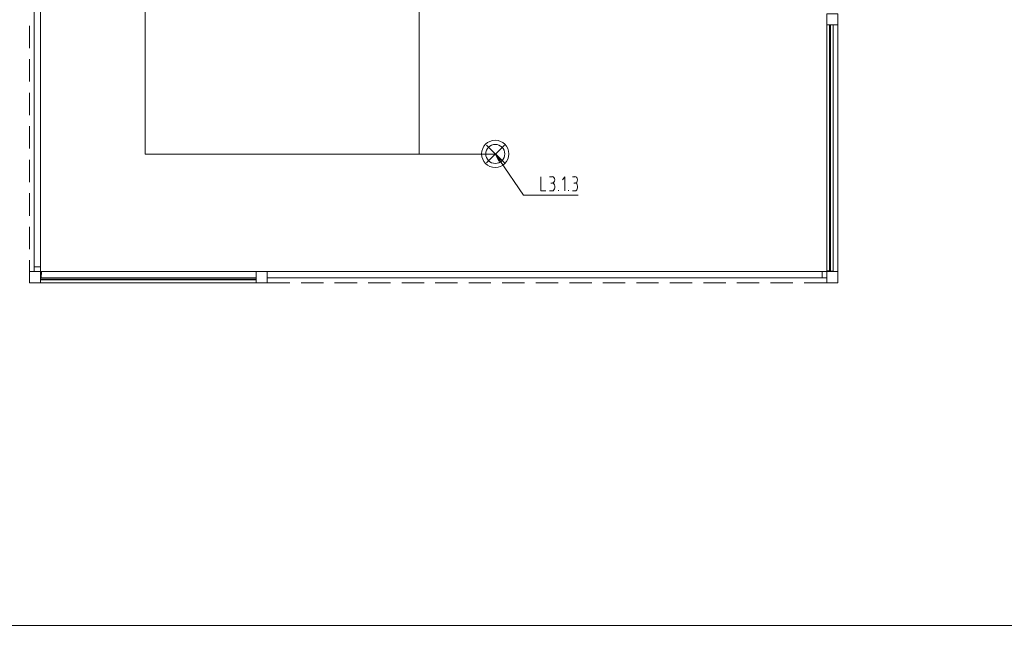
# Model space of a CAD drawing. Header units: millimetres. Extents: x 352 to 350573, y -22 to 37733.
# Tile 117 of 214: x 89456 to 101876, y 347 to 7988. Entities that reach past the tile are written whole.
import ezdxf

# ---------------------------------------------------------------- set-up
doc = ezdxf.new("R2010")
doc.units = ezdxf.units.MM
doc.layers.add('PDF _0', color=1, linetype='Continuous')
doc.layers.add('PDF _PDF_Geometry', color=7, linetype='Continuous')
for name, color, linetype, true_color in [('PDF _PD-Lighting', 7, 'Continuous', 0xb80000), ('PDF _PD-Lighting Text', 7, 'Continuous', 0xb80000), ('PDF$_83$new_ifc_RVT-1-В_Этаж$02_Сводный$A-COLS', 7, 'Continuous', 0xdcdcdc), ('PDF$_83$new_ifc_RVT-1-В_Этаж$02_Сводный$A-DETL-MBND', 7, 'Continuous', 0xbababa), ('PDF$_83$new_ifc_RVT-1-В_Этаж$02_Сводный$A-FLOR-HRAL', 7, 'Continuous', 0xbababa), ('PDF$_83$new_ifc_RVT-1-В_Этаж$02_Сводный$A-GENM', 7, 'Continuous', 0xdd6e6e), ('PDF$_83$new_ifc_RVT-1-В_Этаж$02_Сводный$A-PART', 7, 'Continuous', 0xbababa), ('PDF$_83$new_ifc_RVT-1-В_Этаж$02_Сводный$A-WALL', 7, 'Continuous', 0xdcdcdc)]:
    doc.layers.add(name, color=color, linetype=linetype, true_color=true_color)

msp = doc.modelspace()

# ---------------------------------------------------------------- linework, layer by layer
at = {"layer": 'PDF _0', "color": 12, "lineweight": 0, "true_color": 0xb80000}
msp.add_lwpolyline([(95513, 6211), (95809, 5776), (96008, 5776), (96499, 5776)], dxfattribs=at)
at = {"layer": 'PDF _PD-Lighting', "lineweight": 0}
for points in [[(91037, 12376), (91037, 6293), (95457, 6293), (94496, 6293), (94496, 8606)], [(95344, 6182), (95571, 6406)], [(95344, 6406), (95571, 6182)]]:
    msp.add_lwpolyline(points, dxfattribs=at)
for radius in [172, 120]:
    msp.add_circle((95455, 6294), radius, dxfattribs=at)
at = {"layer": 'PDF _PD-Lighting Text', "lineweight": 0}
msp.add_lwpolyline([(95499, 6201), (95457, 6293), (95527, 6221)], close=True, dxfattribs=at)
for points in [[(95457, 6293), (95513, 6211)], [(96028, 6006), (96028, 5827), (96092, 5827)], [(96139, 6006), (96173, 6006)], [(96332, 5827), (96332, 6006), (96301, 5967)], [(96428, 6006), (96460, 6006)], [(96173, 5927), (96157, 5927)], [(96205, 5887), (96205, 5867)], [(96460, 5927), (96444, 5927)], [(96492, 5887), (96492, 5867)], [(96173, 5827), (96139, 5827)], [(96253, 5827), (96253, 5837)], [(96380, 5827), (96380, 5837)], [(96460, 5827), (96428, 5827)]]:
    msp.add_lwpolyline(points, dxfattribs=at)
for points in [[(96205, 5968), (96205, 5990), (96190, 6008), (96172, 6008)], [(96172, 5927), (96190, 5927), (96205, 5945), (96205, 5968)], [(96492, 5968), (96492, 5990), (96477, 6008), (96459, 6008)], [(96459, 5927), (96477, 5927), (96492, 5945), (96492, 5968)], [(96205, 5888), (96205, 5911), (96190, 5929), (96172, 5929)], [(96172, 5827), (96190, 5827), (96205, 5846), (96205, 5868)], [(96492, 5888), (96492, 5911), (96477, 5929), (96459, 5929)], [(96459, 5827), (96477, 5827), (96492, 5846), (96492, 5868)]]:
    msp.add_open_spline(points, degree=3, dxfattribs=at)
at = {"layer": 'PDF _PDF_Geometry', "lineweight": 0}
msp.add_lwpolyline([(83472, 347), (121277, 347), (121277, 27587), (83472, 27587), (83472, 347), (82675, 347), (82675, 5995), (83472, 5995), (82476, 5995), (82476, 10313), (83472, 10313)], dxfattribs=at)
at = {"layer": 'PDF$_83$new_ifc_RVT-1-В_Этаж$02_Сводный$A-COLS', "lineweight": 0}
for points in [[(99636, 8061), (99636, 7922), (99776, 7922), (99776, 8061)], [(89718, 4809), (89579, 4809), (89579, 4670), (89718, 4670)], [(92577, 4809), (92438, 4809), (92438, 4670), (92577, 4670)], [(99636, 4809), (99636, 4670), (99776, 4670), (99776, 4809)]]:
    msp.add_lwpolyline(points, close=True, dxfattribs=at)
at = {"layer": 'PDF$_83$new_ifc_RVT-1-В_Этаж$02_Сводный$A-DETL-MBND', "lineweight": 0}
for points in [[(89579, 7912), (89579, 7630)], [(89579, 7490), (89579, 7208)], [(89579, 7067), (89579, 6784)], [(89579, 6643), (89579, 6363)], [(89579, 6221), (89579, 5939)], [(89579, 5798), (89579, 5515)], [(89579, 5376), (89579, 5093)], [(89579, 4952), (89579, 4809)], [(92577, 4670), (92865, 4670)], [(93007, 4670), (93287, 4670)], [(93428, 4670), (93711, 4670)], [(93852, 4670), (94134, 4670)], [(94276, 4670), (94556, 4670)], [(94697, 4670), (94980, 4670)], [(95121, 4670), (95401, 4670)], [(95543, 4670), (95825, 4670)], [(95966, 4670), (96249, 4670)], [(96390, 4670), (96671, 4670)], [(96812, 4670), (97094, 4670)], [(97235, 4670), (97516, 4670)], [(97657, 4670), (97940, 4670)], [(98081, 4670), (98363, 4670)], [(98503, 4670), (98785, 4670)], [(98926, 4670), (99209, 4670)], [(99350, 4670), (99636, 4670)]]:
    msp.add_lwpolyline(points, dxfattribs=at)
at = {"layer": 'PDF$_83$new_ifc_RVT-1-В_Этаж$02_Сводный$A-FLOR-HRAL', "lineweight": 0}
for points in [[(89639, 4817), (89639, 4809), (89639, 4817), (89639, 4869), (89639, 17916), (89718, 17910), (89718, 17916), (89720, 17918), (89722, 17920), (89724, 17922), (89726, 17922), (89730, 17924), (89778, 17924), (89778, 17959), (89778, 17924), (92438, 17924)], [(89639, 17916), (89718, 17910), (89718, 4869), (89639, 4869), (89718, 4869), (89718, 4823), (89718, 4817), (89720, 4815), (89722, 4813), (89724, 4811), (89726, 4811), (89730, 4809), (89726, 4729), (89718, 4729)], [(92577, 4729), (99577, 4729), (99577, 4809), (99624, 4809), (99628, 4811), (99630, 4811), (99632, 4813), (99634, 4815), (99636, 4817), (99636, 4823), (99672, 4819), (99636, 4823), (99636, 7922)], [(99716, 7922), (99716, 4817), (99682, 4819), (99716, 4817), (99716, 4809)], [(92438, 4729), (89726, 4729), (89730, 4809), (92438, 4809)], [(99628, 4729), (99636, 4729), (99628, 4729), (99577, 4729), (99577, 4809), (92577, 4809)]]:
    msp.add_lwpolyline(points, dxfattribs=at)
at = {"layer": 'PDF$_83$new_ifc_RVT-1-В_Этаж$02_Сводный$A-GENM', "lineweight": 0}
for points in [[(99776, 7922), (99776, 4809)], [(89718, 4670), (92438, 4670)]]:
    msp.add_lwpolyline(points, dxfattribs=at)
at = {"layer": 'PDF$_83$new_ifc_RVT-1-В_Этаж$02_Сводный$A-PART', "lineweight": 0}
for points in [[(89639, 4817), (89639, 4809), (89639, 4817), (89639, 4869), (89639, 17916), (89718, 17910), (89718, 17916), (89720, 17918), (89722, 17920), (89724, 17922), (89726, 17922), (89730, 17924), (89778, 17924), (89778, 17959), (89778, 17924), (92438, 17924)], [(89639, 17916), (89718, 17910), (89718, 4869), (89639, 4869), (89718, 4869), (89718, 4823), (89718, 4817), (89720, 4815), (89722, 4813), (89724, 4811), (89726, 4811), (89730, 4809), (89726, 4729), (89718, 4729)], [(92577, 4729), (99577, 4729), (99577, 4809), (99624, 4809), (99628, 4811), (99630, 4811), (99632, 4813), (99634, 4815), (99636, 4817), (99636, 4823), (99672, 4819), (99636, 4823), (99636, 7922)], [(99716, 7922), (99716, 4817), (99682, 4819), (99716, 4817), (99716, 4809)], [(92438, 4729), (89726, 4729), (89730, 4809), (92438, 4809)], [(99628, 4729), (99636, 4729), (99628, 4729), (99577, 4729), (99577, 4809), (92577, 4809)]]:
    msp.add_lwpolyline(points, dxfattribs=at)
at = {"layer": 'PDF$_83$new_ifc_RVT-1-В_Этаж$02_Сводный$A-WALL', "lineweight": 0}
for points in [[(99682, 7922), (99672, 7922), (99672, 4809), (99682, 4809)], [(89718, 4716), (89718, 4706), (92438, 4706), (92438, 4716)]]:
    msp.add_lwpolyline(points, close=True, dxfattribs=at)

doc.saveas('drawing.dxf')
